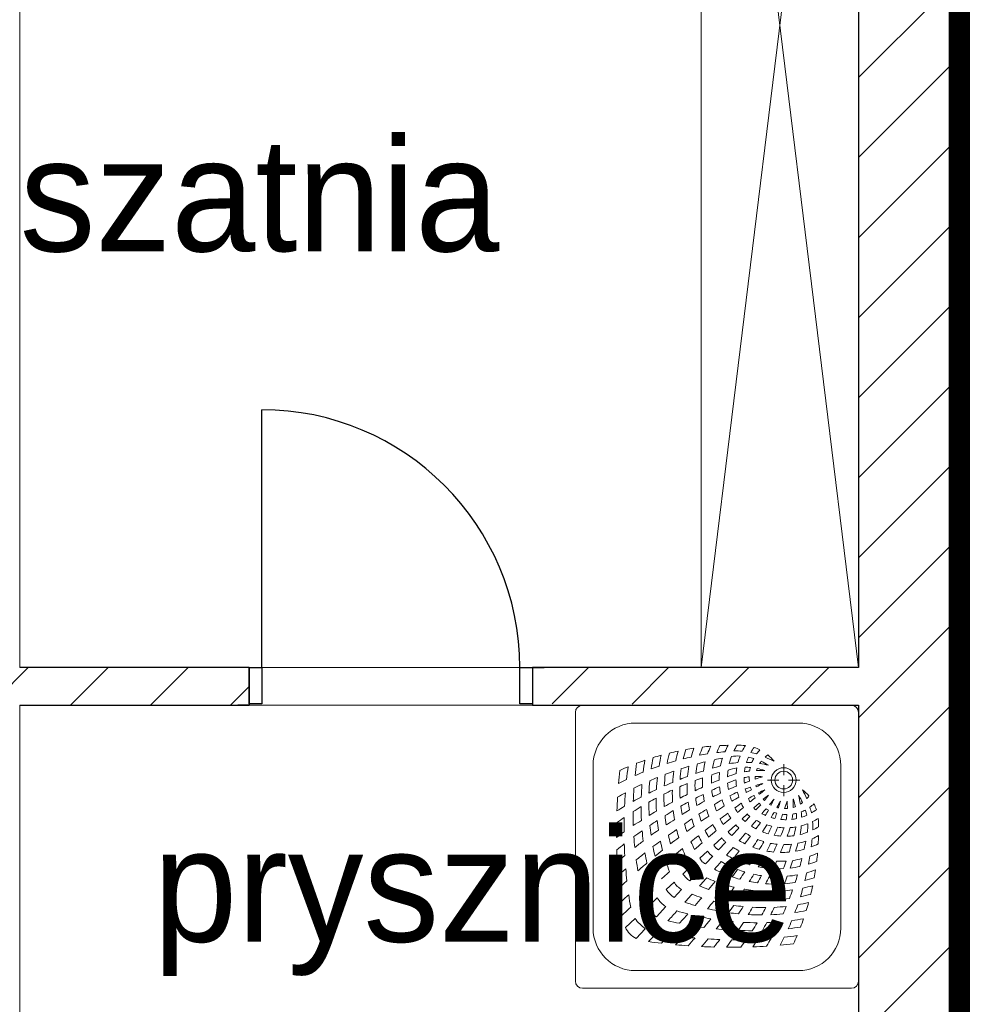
# Model space of a CAD drawing. Header units: millimetres. Extents: x -40063 to 512011, y 350190 to 687060.
# Tile 68 of 256: x 142235 to 145232, y 459776 to 462907. Entities that reach past the tile are written whole.
import ezdxf

# ---------------------------------------------------------------- set-up
doc = ezdxf.new("R2010")
doc.units = ezdxf.units.MM
doc.linetypes.add('DASHDOT', pattern=[1, 0.5, -0.25, 0, -0.25])
for name, color, linetype in [('Elementy Modelu - Strefy', 8, 'Continuous'), ('J_opis pomieszczeń', 8, 'Continuous'), ('Konstrukcja - Ściany zew', 8, 'Continuous'), ('Wnętrze - Umeblowanie', 8, 'Continuous'), ('X_ref', 8, 'Continuous')]:
    doc.layers.add(name, color=color, linetype=linetype)
doc.layers.add('J_zakres opracowania', color=226, linetype='DASHDOT', lineweight=30)
doc.styles.add('GENERATED_STYLE_2', font='txt')

# ---------------------------------------------------------------- blocks, each defined once
blk = doc.blocks.new('fdgdfg')
at = {"layer": 'Elementy Modelu - Strefy', "linetype": 'Continuous', "lineweight": 0}
for p, q in [((-201447.2, 456499.9), (-201447.2, 452409.9)), ((-198780.3, 452409.9), (-198780.3, 456499.9)), ((-201447.2, 452409.9), (-198780.3, 452409.9)), ((-201447.2, 452289.9), (-201447.2, 449689.9)), ((-198780.3, 452289.9), (-201447.2, 452289.9)), ((-198780.3, 449689.9), (-198780.3, 452289.9))]:
    blk.add_line(p, q, dxfattribs=at)
at = {"layer": 'Konstrukcja - Ściany zew', "linetype": 'Continuous'}
for p, q in [((-198480.3, 447199.9), (-198480.3, 457619.9)), ((-198780.3, 456499.9), (-198780.3, 452409.9)), ((-198780.3, 454286.3), (-198480.3, 454586.3)), ((-198780.3, 454031.7), (-198480.3, 454331.7)), ((-198780.3, 453777.2), (-198480.3, 454077.2)), ((-198780.3, 453522.6), (-198480.3, 453822.6)), ((-198780.3, 453268.1), (-198480.3, 453568.1)), ((-198780.3, 453013.5), (-198480.3, 453313.5)), ((-200677.2, 452409.9), (-200677.2, 453229.9)), ((-198780.3, 452759), (-198480.3, 453059)), ((-198780.3, 452504.4), (-198480.3, 452804.4)), ((-198780.3, 452249.8), (-198480.3, 452549.8)), ((-201540.4, 452289.9), (-201420.4, 452409.9)), ((-200717.2, 452409.9), (-201447.2, 452409.9)), ((-201285.8, 452289.9), (-201165.8, 452409.9)), ((-201031.2, 452289.9), (-200911.2, 452409.9)), ((-200717.2, 452409.9), (-200754.2, 452409.9)), ((-200717.2, 452409.9), (-200754.2, 452409.9)), ((-200717.2, 452409.9), (-200717.2, 452294.9)), ((-200717.2, 452409.9), (-200677.2, 452409.9)), ((-200717.2, 452294.9), (-200717.2, 452409.9)), ((-200717.2, 452409.9), (-200717.2, 452294.9)), ((-200677.2, 452409.9), (-200677.2, 452294.9)), ((-199857.2, 452294.9), (-199857.2, 452409.9)), ((-199857.2, 452409.9), (-199817.2, 452409.9)), ((-199817.2, 452409.9), (-199780.2, 452409.9)), ((-199817.2, 452409.9), (-199817.2, 452294.9)), ((-198780.3, 452409.9), (-199817.2, 452409.9)), ((-199817.2, 452409.9), (-199817.2, 452294.9)), ((-199817.2, 452409.9), (-199817.2, 452294.9)), ((-199817.2, 452409.9), (-199780.2, 452409.9)), ((-199753.8, 452294.6), (-199638.5, 452409.9)), ((-199500.4, 452293.3), (-199383.9, 452409.9)), ((-199247.1, 452292.1), (-199129.3, 452409.9)), ((-198993.7, 452290.9), (-198874.8, 452409.9)), ((-200776.7, 452289.9), (-200717.2, 452349.3)), ((-201447.2, 452289.9), (-200717.2, 452289.9)), ((-200717.2, 452289.9), (-200754.2, 452289.9)), ((-200717.2, 452289.9), (-200754.2, 452289.9)), ((-200717.2, 452294.9), (-200717.2, 452289.9)), ((-200677.2, 452294.9), (-200717.2, 452294.9)), ((-200717.2, 452294.9), (-200717.2, 452289.9)), ((-199817.2, 452294.9), (-199857.2, 452294.9)), ((-199817.2, 452294.9), (-199817.2, 452289.9)), ((-199817.2, 452294.9), (-199817.2, 452289.9)), ((-199817.2, 452289.9), (-199780.2, 452289.9)), ((-199817.2, 452289.9), (-198780.3, 452289.9)), ((-199817.2, 452289.9), (-199780.2, 452289.9)), ((-198780.3, 451995.3), (-198480.3, 452295.3)), ((-198780.3, 452289.9), (-198780.3, 449689.9)), ((-198780.3, 451740.7), (-198480.3, 452040.7)), ((-198780.3, 451486.2), (-198480.3, 451786.2)), ((-198780.3, 451231.6), (-198480.3, 451531.6))]:
    blk.add_line(p, q, dxfattribs=at)
at = {"layer": 'Konstrukcja - Ściany zew', "linetype": 'Continuous', "lineweight": 13}
for p, q in [((-199280.3, 452409.9), (-199280.3, 456499.9)), ((-199280.3, 456499.9), (-198780.3, 452409.9)), ((-199280.3, 452409.9), (-198780.3, 456499.9))]:
    blk.add_line(p, q, dxfattribs=at)
at = {"layer": 'Konstrukcja - Ściany zew', "linetype": 'Continuous'}
blk.add_arc((-200677.2, 452409.9), 820, 0, 90, dxfattribs=at)
at = {"layer": 'Wnętrze - Umeblowanie', "color": 252, "linetype": 'Continuous', "lineweight": 5}
for p, q in [((-199680.3, 451412.4), (-199680.3, 452267.4)), ((-199657.8, 452289.9), (-198802.8, 452289.9)), ((-198780.3, 451412.4), (-198780.3, 452267.4)), ((-199489.1, 452233.6), (-198971.6, 452233.6)), ((-199624.1, 451581.1), (-199624.1, 452098.6)), ((-199018.1, 452103.2), (-199018.1, 452067.6)), ((-198836.6, 451581.1), (-198836.6, 452098.6)), ((-199069.3, 452052.1), (-199033.7, 452052.1)), ((-199002.6, 452052.1), (-198966.9, 452052.1)), ((-199018.1, 452036.5), (-199018.1, 452000.9)), ((-199083.4, 451991.3), (-199066, 452004.2)), ((-199078.9, 451986.8), (-199066, 452004.2)), ((-199113, 451963.6), (-199096.6, 451979)), ((-199106.6, 451957.1), (-199091.2, 451973.6)), ((-199149.8, 451929.4), (-199133.6, 451944.4)), ((-199140.8, 451920.4), (-199125.7, 451936.6)), ((-199194.7, 451887.6), (-199170.7, 451909.9)), ((-199182.6, 451875.5), (-199160.3, 451899.5)), ((-199240.3, 451845), (-199215.3, 451868.3)), ((-199225.2, 451829.8), (-199201.9, 451854.8)), ((-199284.9, 451803.5), (-199260.3, 451826.4)), ((-199266.7, 451785.3), (-199243.7, 451809.9)), ((-199338.7, 451753.4), (-199313.5, 451776.8)), ((-199316.8, 451731.5), (-199293.4, 451756.6)), ((-199391.7, 451704), (-199366.5, 451727.5)), ((-199366.1, 451678.5), (-199342.7, 451703.7)), ((-199452.5, 451647.4), (-199420.2, 451677.5)), ((-199422.8, 451617.7), (-199392.7, 451650)), ((-199521.5, 451583.1), (-199490.7, 451611.8)), ((-199487.1, 451548.7), (-199458.4, 451579.5)), ((-199489.1, 451446.1), (-198971.6, 451446.1)), ((-199657.8, 451389.9), (-198802.8, 451389.9))]:
    blk.add_line(p, q, dxfattribs=at)
for radius in [39.4, 28.1]:
    blk.add_circle((-199018.1, 452052.1), radius, dxfattribs=at)
for centre, radius, start, end in [((-199657.8, 452267.4), 22.5, 90, 180), ((-198802.8, 452267.4), 22.5, 0, 90), ((-199489.1, 452098.6), 135, 90, 180), ((-198971.6, 452098.6), 135, 0, 90), ((-199175.6, 451298.4), 864.6, 101.9045, 103.7662), ((-198871.7, 452010.7), 500.5, 164.4999, 168.1851), ((-198938.9, 452023.4), 409.9, 162.1031, 166.4269), ((-199175.6, 451298.4), 864.6, 98.5164, 100.2169), ((-198971.3, 452031.2), 354.1, 159.7902, 164.5754), ((-198973, 452033.7), 327.2, 157.8357, 162.7222), ((-199175.6, 451298.4), 864.6, 94.945, 96.6712), ((-198995.8, 452041.7), 280.4, 155.0876, 160.4939), ((-198983, 452045.4), 265.1, 153.941, 159.1974), ((-199115.9, 451232.3), 914.5, 95.5728, 97.2133), ((-199175.6, 451298.4), 864.6, 91.2552, 93.0155), ((-199170.9, 451909.5), 235.5, 98.2673, 98.4898), ((-199001.4, 452053.5), 222, 150.4857, 156.3699), ((-198999.3, 452057.4), 197.6, 147.6937, 153.7171), ((-199170.9, 451909.5), 235.5, 84.9338, 91.3531), ((-199160.2, 451957.8), 205.3, 84.3656, 91.6872), ((-198973.6, 452058.1), 196.3, 148.0048, 154.0349), ((-198980.8, 452059.2), 163.2, 143.6325, 150.3646), ((-199155, 452026.3), 136.6, 63.4209, 71.7411), ((-199001.1, 452062.2), 126.6, 137.0835, 144.7083), ((-199175.6, 451298.4), 864.6, 109.1601, 111.0212), ((-198582.7, 451968.2), 888.9, 170.4871, 172.9333), ((-198700.6, 451980.7), 746.4, 168.9506, 171.7612), ((-199175.6, 451298.4), 864.6, 105.5566, 107.3296), ((-198788.1, 451989), 635.5, 167.056, 170.2461), ((-198848.6, 452000.7), 550.3, 165.5329, 169.0655), ((-199115.9, 451232.3), 914.5, 105.5811, 107.3615), ((-199115.9, 451232.3), 914.5, 102.4254, 104.0124), ((-199014.4, 451081), 1059.9, 103.8261, 105.2178), ((-199115.9, 451232.3), 914.5, 99.0727, 100.6838), ((-198999.2, 452041.8), 277.2, 165.702, 171.8878), ((-198988, 452045.6), 260.2, 164.0692, 170.1949), ((-199014.4, 451081), 1059.9, 100.7659, 102.1863), ((-199001.4, 452053.5), 222, 161.9479, 168.6423), ((-198999.3, 452057.4), 197.6, 159.2902, 166.1981), ((-199165.1, 452008.4), 120.4, 86.062, 99.0798), ((-199014.4, 451081), 1059.9, 99.163, 99.2101), ((-198973.6, 452058.1), 196.3, 158.9838, 165.3187), ((-198980.8, 452059.2), 163.2, 156.1921, 162.3958), ((-199166.2, 451945.7), 183, 73.2222, 78.6323), ((-199170.9, 451909.5), 235.5, 73.6276, 78.1799), ((-199001.1, 452062.2), 126.6, 152.3854, 158.8878), ((-199015.7, 452055.4), 93.2, 142.6304, 147.8613), ((-199166.2, 451945.7), 183, 57.0557, 65.3318), ((-199015.7, 452055.4), 93.2, 124.6184, 131.2703), ((-198667.9, 452966.3), 935.1, 244.0421, 245.9516), ((-199155, 452026.3), 136.6, 39.0538, 50.804), ((-197683.4, 451882), 1866.4, 173.8199, 175.1177), ((-199175.6, 451298.4), 864.6, 112.9528, 114.8539), ((-198021.5, 451897.7), 1504.2, 172.4787, 174.0416), ((-198393.2, 451947.7), 1103.9, 171.7816, 173.8239), ((-199115.9, 451232.3), 914.5, 109.0528, 110.7073), ((-199014.4, 451081), 1059.9, 109.4447, 111.0051), ((-198871.7, 452010.7), 500.5, 171.9865, 176.0814), ((-198938.9, 452023.4), 409.9, 170.8547, 175.6651), ((-199014.4, 451081), 1059.9, 106.7248, 108.0925), ((-198971.3, 452031.2), 354.1, 169.4371, 174.7816), ((-198973, 452033.7), 327.2, 167.6445, 173.1584), ((-198879.5, 450863.5), 1279.6, 107.9317, 109.0851), ((-198879.5, 450863.5), 1279.6, 105.3857, 106.5669), ((-198999.3, 452057.4), 197.6, 172.2145, 178.3975), ((-199083.2, 451665.3), 433.5, 101.1727, 104.9541), ((-199141.3, 451805.9), 302.7, 94.1975, 99.4754), ((-198973.6, 452058.1), 196.3, 170.4637, 175.7817), ((-198980.8, 452059.2), 163.2, 168.0965, 173.2885), ((-199091.6, 451779.1), 303.6, 96.592, 99.7282), ((-199139.4, 451924.2), 168.8, 84.8247, 90.3698), ((-199141.3, 451805.9), 302.7, 85.8215, 89.0569), ((-199001.1, 452062.2), 126.6, 166.2977, 171.622), ((-199015.7, 452055.4), 93.2, 158.8798, 163.1889), ((-199091.6, 451779.1), 303.6, 87.5675, 92.5262), ((-199147.1, 451867.8), 225.7, 72.3069, 78.6483), ((-199141.3, 451805.9), 302.7, 75.7178, 81.1284), ((-199018.2, 452052), 67.7, 153, 153.3305), ((-199115.9, 451232.3), 914.5, 116.0552, 117.8467), ((-199115.9, 451232.3), 914.5, 112.4302, 114.1927), ((-198700.6, 451980.7), 746.4, 174.6699, 177.705), ((-199014.4, 451081), 1059.9, 112.4747, 113.8946), ((-198788.1, 451989), 635.5, 173.5486, 177.0249), ((-198848.6, 452000.7), 550.3, 172.7175, 176.5999), ((-198879.5, 450863.5), 1279.6, 110.3257, 111.459), ((-198973, 452033.7), 327.2, 176.9932, 182.674), ((-198930.9, 451070.3), 1047.7, 109.2129, 110.6163), ((-198999.2, 452041.8), 277.2, 176.3073, 182.5294), ((-198988, 452045.6), 260.2, 174.8156, 180.8272), ((-198630.9, 450608.2), 1560.9, 112.3055, 113.2926), ((-198930.9, 451070.3), 1047.7, 106.1407, 107.5675), ((-199001.4, 452053.5), 222, 173.9956, 180.3071), ((-199069.7, 451745.5), 341.9, 106.9455, 111.8192), ((-198941.3, 451453.9), 641.3, 110.8759, 113.4288), ((-198973.6, 452058.1), 196.3, 181.4714, 187.3755), ((-199105.7, 451865.5), 198.2, 96.3774, 101.1212), ((-198980.8, 452059.2), 163.2, 179.7444, 185.8087), ((-198783.4, 451086.4), 1021.8, 109.6514, 110.6135), ((-199001.1, 452062.2), 126.6, 179.89, 186.1614), ((-199015.7, 452055.4), 93.2, 174.9225, 180.3158), ((-198783.4, 451086.4), 1021.8, 107.1695, 108.5766), ((-199105.7, 451865.5), 198.2, 84.0035, 90.8126), ((-198393.2, 451947.7), 1103.9, 175.9289, 178.09), ((-199014.4, 451081), 1059.9, 115.3851, 116.9202), ((-198582.7, 451968.2), 888.9, 175.4607, 178.0756), ((-198879.5, 450863.5), 1279.6, 115.1232, 116.2963), ((-198930.9, 451070.3), 1047.7, 114.9042, 116.5241), ((-198879.5, 450863.5), 1279.6, 112.5875, 113.8953), ((-198871.7, 452010.7), 500.5, 178.8691, 183.254), ((-198938.9, 452023.4), 409.9, 178.9241, 184.0071), ((-198930.9, 451070.3), 1047.7, 112.116, 113.505), ((-198971.3, 452031.2), 354.1, 178.4231, 183.997), ((-198630.9, 450608.2), 1560.9, 114.4094, 115.377), ((-198607.5, 450663.5), 1499.3, 114.2057, 115.243), ((-198988, 452045.6), 260.2, 185.7466, 190.4308), ((-199001.4, 452053.5), 222, 185.8313, 191.1444), ((-198999.3, 452057.4), 197.6, 184.3804, 190.2664), ((-198783.4, 451086.4), 1021.8, 112.126, 113.6742), ((-198952.5, 451529.5), 528.8, 108.8716, 110.7776), ((-198980.8, 452059.2), 163.2, 192.5047, 196.7611), ((-198058.2, 450154.6), 2148.1, 119.6526, 120.1462), ((-199001.1, 452062.2), 126.6, 194.8011, 198.8045), ((-198952.5, 451529.5), 528.8, 104.5128, 106.9547), ((-199015.7, 452055.4), 93.2, 192.4548, 195.7089), ((-198058.2, 450154.6), 2148.1, 118.5547, 119.1761), ((-198888.5, 451603.2), 459.2, 114.438, 117.1542), ((-193383.2, 445096.6), 8965.9, 129.43616, 129.57711), ((-199043.9, 451915.2), 136.6, 39.196, 50.9462), ((-198103.9, 452402.3), 935.1, 204.0484, 205.9579), ((-197683.4, 451882), 1866.4, 176.4427, 177.7819), ((-199014.4, 451081), 1059.9, 118.5744, 120.1169), ((-198021.5, 451897.7), 1504.2, 175.6486, 177.2877), ((-198879.5, 450863.5), 1279.6, 117.5376, 118.8267), ((-198930.9, 451070.3), 1047.7, 118.0536, 119.5121), ((-198788.1, 451989), 635.5, 179.4694, 183.2131), ((-198848.6, 452000.7), 550.3, 179.2729, 183.442), ((-198630.9, 450608.2), 1560.9, 116.3855, 117.3405), ((-198607.5, 450663.5), 1499.3, 116.3954, 117.4174), ((-198973, 452033.7), 327.2, 186.9155, 190.9992), ((-198783.4, 451086.4), 1021.8, 118.4623, 119.9952), ((-198999.2, 452041.8), 277.2, 187.3268, 191.8912), ((-198783.4, 451086.4), 1021.8, 115.244, 116.7853), ((-198952.5, 451529.5), 528.8, 119.6178, 122.7079), ((-199001.4, 452053.5), 222, 196.8274, 202.1523), ((-198952.5, 451529.5), 528.8, 113.6707, 116.5727), ((-198999.3, 452057.4), 197.6, 196.1403, 201.5744), ((-198058.2, 450154.6), 2148.1, 120.8741, 121.5744), ((-198973.6, 452058.1), 196.3, 193.0403, 197.731), ((-198888.5, 451603.2), 459.2, 119.3188, 121.7595), ((-198980.8, 452059.2), 163.2, 203.6956, 207.934), ((-193383.2, 445096.6), 8965.9, 129.68965, 129.82174), ((-199001.1, 452062.2), 126.6, 207.5784, 211.5243), ((-199015.7, 452055.4), 93.2, 207.8934, 211.113), ((-199015.7, 452055.4), 93.2, 223.4687, 225.4047), ((-199014.8, 452054.5), 93.2, 224.5953, 226.5313), ((-205973.6, 457687), 8965.9, 320.42289, 320.56384), ((-199467, 452181.7), 459.2, 332.8458, 335.562), ((-200915.6, 453012), 2148.1, 330.8239, 331.4453), ((-199540.6, 452117.6), 528.8, 343.0453, 345.4872), ((-199983.8, 452286.8), 1021.8, 341.4234, 342.8305), ((-199204.7, 451964.4), 198.2, 359.1874, 5.9965), ((-199018.2, 452052), 67.7, 296.6695, 297), ((-199291.1, 451978.6), 303.6, 357.4738, 2.4325), ((-199202.4, 451923.1), 225.7, 11.3517, 17.6931), ((-199124.5, 451904), 183, 24.6682, 32.9443), ((-199264.2, 451928.9), 302.7, 8.8716, 14.2822), ((-199014.8, 452054.5), 93.2, 318.7297, 325.3816), ((-198879.5, 450863.5), 1279.6, 120.2451, 121.5191), ((-198930.9, 451070.3), 1047.7, 121.0716, 122.7127), ((-198582.7, 451968.2), 888.9, 180.0359, 182.849), ((-198700.6, 451980.7), 746.4, 179.8991, 183.1703), ((-198630.9, 450608.2), 1560.9, 120.479, 121.4725), ((-198630.9, 450608.2), 1560.9, 118.3183, 119.427), ((-198607.5, 450663.5), 1499.3, 120.5277, 121.701), ((-198871.7, 452010.7), 500.5, 186.3989, 189.6815), ((-198607.5, 450663.5), 1499.3, 118.4603, 119.473), ((-198938.9, 452023.4), 409.9, 187.6617, 191.345), ((-198783.4, 451086.4), 1021.8, 121.5257, 123.0594), ((-198971.3, 452031.2), 354.1, 188.0533, 192.0312), ((-198638.4, 450945.5), 1190.7, 121.6738, 123.039), ((-198999.2, 452041.8), 277.2, 197.4065, 202.0387), ((-198988, 452045.6), 260.2, 195.873, 200.616), ((-198058.2, 450154.6), 2148.1, 122.3277, 123.1056), ((-198888.5, 451603.2), 459.2, 125.1743, 128.3067), ((-198999.3, 452057.4), 197.6, 208.3461, 213.1161), ((-193383.2, 445096.6), 8965.9, 129.99989, 130.15365), ((-198973.6, 452058.1), 196.3, 203.9046, 208.3479), ((-198980.8, 452059.2), 163.2, 215.8661, 217.4927), ((-199010.9, 452089.4), 163.2, 232.5073, 234.1339), ((-199001.1, 452062.2), 126.6, 221.099, 222.8153), ((-199008, 452069.1), 126.6, 227.1847, 228.901), ((-205973.6, 457687), 8965.9, 320.17826, 320.31035), ((-199467, 452181.7), 459.2, 328.2405, 330.6812), ((-199008, 452069.1), 126.6, 238.4757, 242.4216), ((-199014.8, 452054.5), 93.2, 238.887, 242.1066), ((-199014.8, 452054.5), 93.2, 254.2911, 257.5452), ((-199014.8, 452054.5), 93.2, 269.6842, 275.0775), ((-199014.8, 452054.5), 93.2, 286.8111, 291.1202), ((-199014.8, 452054.5), 93.2, 302.1387, 307.3696), ((-199008, 452069.1), 126.6, 291.1122, 297.6146), ((-199124.5, 451904), 183, 11.3677, 16.7778), ((-199008, 452069.1), 126.6, 305.2917, 312.9165), ((-199160.7, 451899.3), 235.5, 11.8201, 16.3724), ((-199010.9, 452089.4), 163.2, 299.6354, 306.3675), ((-199043.9, 451915.2), 136.6, 18.2589, 26.5791), ((-198930.9, 451070.3), 1047.7, 124.5668, 126.1928), ((-198021.5, 451897.7), 1504.2, 178.6534, 180.4009), ((-198393.2, 451947.7), 1103.9, 179.7859, 182.1023), ((-198630.9, 450608.2), 1560.9, 122.5402, 123.6727), ((-198607.5, 450663.5), 1499.3, 122.8265, 123.8881), ((-198788.1, 451989), 635.5, 185.9324, 188.6814), ((-198848.6, 452000.7), 550.3, 186.4367, 189.5059), ((-198649.5, 450772.3), 1358, 121.7444, 123.1046), ((-198638.4, 450945.5), 1190.7, 124.3502, 125.7138), ((-198971.3, 452031.2), 354.1, 196.8435, 200.751), ((-198973, 452033.7), 327.2, 195.9778, 200.1069), ((-198058.2, 450154.6), 2148.1, 123.8911, 124.673), ((-196687, 448578.7), 4199.8, 126.6846, 127.0993), ((-198988, 452045.6), 260.2, 206.77, 211.2526), ((-193383.2, 445096.6), 8965.9, 130.33581, 130.5365), ((-199001.4, 452053.5), 222, 208.7581, 213.4855), ((-198999.3, 452057.4), 197.6, 220.3725, 222.2207), ((-199012.8, 452070.9), 197.6, 227.7793, 229.6275), ((-198973.6, 452058.1), 196.3, 215.3872, 217.0355), ((-199012.1, 452096.6), 196.3, 232.9645, 234.6128), ((-205973.6, 457687), 8965.9, 319.84635, 320.00011), ((-199012.1, 452096.6), 196.3, 241.6521, 246.0954), ((-199010.9, 452089.4), 163.2, 242.066, 246.3044), ((-200915.6, 453012), 2148.1, 329.8538, 330.3474), ((-199010.9, 452089.4), 163.2, 253.2389, 257.4953), ((-199008, 452069.1), 126.6, 251.1955, 255.1989), ((-199540.6, 452117.6), 528.8, 339.2224, 341.1284), ((-199983.8, 452286.8), 1021.8, 339.3865, 340.3486), ((-199010.9, 452089.4), 163.2, 264.1913, 270.2556), ((-199008, 452069.1), 126.6, 263.8386, 270.11), ((-199204.7, 451964.4), 198.2, 348.8788, 353.6226), ((-199291.1, 451978.6), 303.6, 350.2718, 353.408), ((-199010.9, 452089.4), 163.2, 276.7115, 281.9035), ((-199008, 452069.1), 126.6, 278.378, 283.7023), ((-199146, 451930.8), 168.8, 359.6302, 5.1753), ((-199264.2, 451928.9), 302.7, 0.9431, 4.1785), ((-199010.9, 452089.4), 163.2, 287.6042, 293.8079), ((-199012.1, 452096.6), 196.3, 295.9651, 301.9952), ((-199112.4, 451910), 205.3, 358.3128, 5.6344), ((-197683.4, 451882), 1866.4, 178.9625, 180.3711), ((-198607.5, 450663.5), 1499.3, 125.0381, 126.2732), ((-198582.7, 451968.2), 888.9, 184.9824, 187.0993), ((-198700.6, 451980.7), 746.4, 185.5886, 188.0087), ((-198649.5, 450772.3), 1358, 124.3788, 125.5811), ((-198365.3, 450438.7), 1762.5, 124.3008, 125.3332), ((-198871.7, 452010.7), 500.5, 193.4016, 196.3818), ((-198938.9, 452023.4), 409.9, 195.7242, 199.1802), ((-198058.2, 450154.6), 2148.1, 125.3959, 126.1709), ((-196687, 448578.7), 4199.8, 127.4962, 127.918), ((-198973, 452033.7), 327.2, 205.6884, 209.8756), ((-193383.2, 445096.6), 8965.9, 130.7207, 130.92724), ((-198999.2, 452041.8), 277.2, 208.1957, 212.7383), ((-199001.4, 452053.5), 222, 220.2953, 222.2018), ((-199016.7, 452068.8), 222, 227.7982, 229.7047), ((-199012.8, 452070.9), 197.6, 236.8839, 241.6539), ((-199467, 452181.7), 459.2, 321.6933, 324.8257), ((-200915.6, 453012), 2148.1, 328.4256, 329.1259), ((-199012.1, 452096.6), 196.3, 252.269, 256.9597), ((-199540.6, 452117.6), 528.8, 333.4273, 336.3293), ((-199983.8, 452286.8), 1021.8, 336.3258, 337.874), ((-199012.1, 452096.6), 196.3, 262.6245, 268.5286), ((-199616.3, 452128.9), 641.3, 336.5712, 339.1241), ((-199324.7, 452000.5), 341.9, 338.1808, 343.0545), ((-199012.1, 452096.6), 196.3, 274.2183, 279.5363), ((-199404.8, 451987), 433.5, 345.0459, 348.8273), ((-199264.2, 451928.9), 302.7, 350.5246, 355.8025), ((-199012.1, 452096.6), 196.3, 284.6813, 291.0162), ((-199061.8, 451905.1), 120.4, 350.9202, 3.938), ((-199160.7, 451899.3), 235.5, 358.6469, 5.0662), ((-199012.8, 452070.9), 197.6, 296.2829, 302.3063), ((-198630.9, 450608.2), 1560.9, 124.9768, 126.0651), ((-198393.2, 451947.7), 1103.9, 183.9219, 185.7175), ((-198848.6, 452000.7), 550.3, 193.0421, 195.9266), ((-198058.2, 450154.6), 2148.1, 127.0279, 127.8959), ((-196687, 448578.7), 4199.8, 128.2881, 128.7048), ((-198971.3, 452031.2), 354.1, 206.1376, 210.229), ((-198999.2, 452041.8), 277.2, 218.7401, 220.7182), ((-199028.4, 452071), 277.2, 229.2818, 231.2599), ((-198988, 452045.6), 260.2, 217.4055, 219.2965), ((-199024.6, 452082.2), 260.2, 230.7035, 232.5945), ((-205973.6, 457687), 8965.9, 319.4635, 319.66419), ((-199024.6, 452082.2), 260.2, 238.7474, 243.23), ((-202491.5, 454383.2), 4199.8, 322.9008, 323.3154), ((-199016.7, 452068.8), 222, 236.5145, 241.2419), ((-200915.6, 453012), 2148.1, 326.8944, 327.6723), ((-199016.7, 452068.8), 222, 247.8477, 253.1726), ((-199012.8, 452070.9), 197.6, 248.4256, 253.8597), ((-199012.8, 452070.9), 197.6, 259.7336, 265.6196), ((-199012.8, 452070.9), 197.6, 271.6025, 277.7855), ((-199012.8, 452070.9), 197.6, 283.8019, 290.7098), ((-199989.2, 452055.7), 1059.9, 350.7899, 350.837), ((-199837.9, 451954.2), 914.5, 352.7867, 354.4272), ((-199160.7, 451899.3), 235.5, 351.5102, 351.7327), ((-199016.7, 452068.8), 222, 293.6301, 299.5143), ((-199771.8, 451894.6), 864.6, 356.9845, 358.7448), ((-198607.5, 450663.5), 1499.3, 127.7297, 128.908), ((-197683.4, 451882), 1866.4, 181.5933, 182.7977), ((-198021.5, 451897.7), 1504.2, 181.8453, 183.2695), ((-198649.5, 450772.3), 1358, 126.8933, 128.3212), ((-198365.3, 450438.7), 1762.5, 126.3527, 127.3137), ((-198700.6, 451980.7), 746.4, 190.8315, 193.2228), ((-198058.2, 450154.6), 2148.1, 128.7668, 129.5894), ((-198788.1, 451989), 635.5, 191.8787, 194.5372), ((-196687, 448578.7), 4199.8, 129.1772, 129.6324), ((-198871.7, 452010.7), 500.5, 200.6281, 203.9665), ((-198938.9, 452023.4), 409.9, 204.0771, 207.8554), ((-193383.2, 445096.6), 8965.9, 131.10129, 131.30523), ((-198973, 452033.7), 327.2, 215.219, 217.1214), ((-199036.4, 452097.2), 327.2, 232.8786, 234.781), ((-205973.6, 457687), 8965.9, 319.07276, 319.2793), ((-199028.4, 452071), 277.2, 237.2617, 241.8043), ((-199024.6, 452082.2), 260.2, 249.384, 254.127), ((-199540.6, 452117.6), 528.8, 327.2921, 330.3822), ((-199983.8, 452286.8), 1021.8, 333.2147, 334.756), ((-199016.7, 452068.8), 222, 258.8556, 264.1687), ((-200406.7, 452462.7), 1499.3, 334.757, 335.7943), ((-200462, 452439.2), 1560.9, 336.7074, 337.6945), ((-199016.7, 452068.8), 222, 269.6929, 276.0044), ((-199999.9, 452139.3), 1047.7, 342.4325, 343.8593), ((-200206.7, 452190.7), 1279.6, 343.4331, 344.6143), ((-199024.6, 452082.2), 260.2, 279.8051, 285.9308), ((-199016.7, 452068.8), 222, 281.3577, 288.0521), ((-199989.2, 452055.7), 1059.9, 347.8137, 349.2341), ((-199024.8, 452087.2), 265.1, 290.8026, 296.059), ((-198649.5, 450772.3), 1358, 130.0453, 131.4012), ((-198365.3, 450438.7), 1762.5, 128.3665, 129.523), ((-198393.2, 451947.7), 1103.9, 187.7802, 189.6067), ((-198582.7, 451968.2), 888.9, 189.559, 191.6861), ((-198848.6, 452000.7), 550.3, 199.9273, 203.1235), ((-193383.2, 445096.6), 8965.9, 131.54135, 131.76011), ((-198938.9, 452023.4), 409.9, 212.4326, 214.2719), ((-198971.3, 452031.2), 354.1, 215.3155, 217.2306), ((-199039, 452098.9), 354.1, 232.7694, 234.6845), ((-199036.4, 452097.2), 327.2, 240.1244, 244.3116), ((-202491.5, 454383.2), 4199.8, 322.082, 322.5038), ((-200915.6, 453012), 2148.1, 325.327, 326.1089), ((-199028.4, 452071), 277.2, 247.9613, 252.5935), ((-200124.7, 452431.8), 1190.7, 326.961, 328.3262), ((-199983.8, 452286.8), 1021.8, 330.0048, 331.5377), ((-199028.4, 452071), 277.2, 258.1088, 262.6732), ((-199024.6, 452082.2), 260.2, 259.5692, 264.2534), ((-199024.6, 452082.2), 260.2, 269.1728, 275.1844), ((-200206.7, 452190.7), 1279.6, 340.9149, 342.0683), ((-199028.4, 452071), 277.2, 278.1122, 284.298), ((-199989.2, 452055.7), 1059.9, 344.7822, 346.1739), ((-199837.9, 451954.2), 914.5, 349.3162, 350.9273), ((-199028.5, 452074.4), 280.4, 289.5061, 294.9124), ((-199771.8, 451894.6), 864.6, 353.3288, 355.055), ((-198365.3, 450438.7), 1762.5, 130.9439, 132.0179), ((-198021.5, 451897.7), 1504.2, 184.8687, 186.3292), ((-198058.2, 450154.6), 2148.1, 130.4947, 131.4994), ((-196687, 448578.7), 4199.8, 130.0988, 130.5395), ((-198788.1, 451989), 635.5, 198.1277, 201.0486), ((-199238.6, 451826.7), 90, 213.6661, 222.8255), ((-199243.5, 451831.5), 90, 227.1745, 236.3339), ((-199046.8, 452131.3), 409.9, 235.7281, 237.5674), ((-205973.6, 457687), 8965.9, 318.69477, 318.89871), ((-199046.8, 452131.3), 409.9, 242.1446, 245.9229), ((-199039, 452098.9), 354.1, 239.771, 243.8624), ((-202491.5, 454383.2), 4199.8, 321.2952, 321.7119), ((-200915.6, 453012), 2148.1, 323.8291, 324.6041), ((-199039, 452098.9), 354.1, 249.249, 253.1565), ((-199036.4, 452097.2), 327.2, 249.8931, 254.0222), ((-199036.4, 452097.2), 327.2, 259.0008, 263.0845), ((-200406.7, 452462.7), 1499.3, 332.5826, 333.6046), ((-200462, 452439.2), 1560.9, 334.623, 335.5906), ((-199036.4, 452097.2), 327.2, 267.326, 273.0068), ((-199028.4, 452071), 277.2, 267.4706, 273.6927), ((-199999.9, 452139.3), 1047.7, 339.3837, 340.7871), ((-199036.4, 452097.2), 327.2, 276.8416, 282.3555), ((-199039, 452098.9), 354.1, 285.4246, 290.2098), ((-199036.4, 452097.2), 327.2, 287.2778, 292.1643), ((-199771.8, 451894.6), 864.6, 349.7831, 351.4836), ((-197683.4, 451882), 1866.4, 184.1137, 185.3442), ((-196687, 448578.7), 4199.8, 131.025, 131.5674), ((-198582.7, 451968.2), 888.9, 194.4018, 196.7), ((-193383.2, 445096.6), 8965.9, 131.98875, 132.20562), ((-199265.5, 451805.9), 90, 215.6468, 225.5471), ((-199264.3, 451804.7), 90, 224.4529, 234.3532), ((-205973.6, 457687), 8965.9, 318.23989, 318.45865), ((-199059.5, 452198.5), 500.5, 246.0335, 249.3719), ((-199046.8, 452131.3), 409.9, 250.8198, 254.2758), ((-200124.7, 452431.8), 1190.7, 324.2862, 325.6498), ((-199983.8, 452286.8), 1021.8, 326.9406, 328.4743), ((-199039, 452098.9), 354.1, 257.9688, 261.9467), ((-200406.7, 452462.7), 1499.3, 330.527, 331.5397), ((-200462, 452439.2), 1560.9, 332.6595, 333.6145), ((-199039, 452098.9), 354.1, 266.003, 271.5769), ((-199999.9, 452139.3), 1047.7, 336.495, 337.884), ((-200206.7, 452190.7), 1279.6, 338.541, 339.6743), ((-199039, 452098.9), 354.1, 275.2184, 280.5629), ((-199989.2, 452055.7), 1059.9, 341.9075, 343.2752), ((-199837.9, 451954.2), 914.5, 345.9876, 347.5746), ((-199046.8, 452131.3), 409.9, 283.5731, 287.8969), ((-198058.2, 450154.6), 2148.1, 132.7562, 133.678), ((-198393.2, 451947.7), 1103.9, 191.8556, 193.8074), ((-193383.2, 445096.6), 8965.9, 132.44503, 132.71476), ((-199316.3, 451753.2), 90, 213.1469, 224.6807), ((-199289.6, 451774.3), 90, 211.3122, 222.1558), ((-199295.9, 451780.6), 90, 227.8442, 238.6878), ((-199069.4, 452221.6), 550.3, 246.8765, 250.0727), ((-202491.5, 454383.2), 4199.8, 320.3676, 320.8228), ((-200915.6, 453012), 2148.1, 322.1041, 322.9721), ((-199059.5, 452198.5), 500.5, 253.6182, 256.5984), ((-200631.4, 452704.9), 1762.5, 324.6668, 325.6992), ((-200297.9, 452420.6), 1358, 326.8954, 328.2556), ((-199059.5, 452198.5), 500.5, 260.3185, 263.6011), ((-199046.8, 452131.3), 409.9, 258.655, 262.3383), ((-199046.8, 452131.3), 409.9, 265.9929, 271.0759), ((-199059.5, 452198.5), 500.5, 273.9186, 278.0135), ((-199046.8, 452131.3), 409.9, 274.3349, 279.1453), ((-199989.2, 452055.7), 1059.9, 338.9949, 340.5553), ((-199837.9, 451954.2), 914.5, 342.6385, 344.4189), ((-199059.5, 452198.5), 500.5, 281.8149, 285.5), ((-199771.8, 451894.6), 864.6, 346.2338, 348.0955), ((-196687, 448578.7), 4199.8, 132.253, 132.7354), ((-198021.5, 451897.7), 1504.2, 188.0389, 189.5966), ((-199343.7, 451724.9), 90, 211.7967, 224.2789), ((-199372.3, 451697.9), 11.2, 224.6807, 225.3193), ((-199316.9, 451753.9), 90, 225.3193, 236.8531), ((-205973.6, 457687), 8965.9, 317.79438, 318.01125), ((-199081.2, 452282), 635.5, 248.9514, 251.8723), ((-202491.5, 454383.2), 4199.8, 319.4605, 319.9012), ((-199069.4, 452221.6), 550.3, 254.0734, 256.9579), ((-199069.4, 452221.6), 550.3, 260.4941, 263.5633), ((-200406.7, 452462.7), 1499.3, 328.299, 329.4723), ((-200462, 452439.2), 1560.9, 330.573, 331.6817), ((-199069.4, 452221.6), 550.3, 266.558, 270.7271), ((-199059.5, 452198.5), 500.5, 266.746, 271.1309), ((-199999.9, 452139.3), 1047.7, 333.4759, 335.0958), ((-200206.7, 452190.7), 1279.6, 336.1047, 337.4125), ((-199069.4, 452221.6), 550.3, 273.4001, 277.2825), ((-199069.4, 452221.6), 550.3, 280.9345, 284.4671), ((-197683.4, 451882), 1866.4, 186.7256, 188.0018), ((-193383.2, 445096.6), 8965.9, 133.05993, 133.2958), ((-199374.3, 451691.9), 90, 209.6831, 223.2253), ((-199345.3, 451726.5), 90, 225.7211, 238.2033), ((-199089.4, 452369.6), 746.4, 251.0222, 253.6299), ((-200915.6, 453012), 2148.1, 320.4106, 321.2332), ((-199089.4, 452369.6), 746.4, 256.7772, 259.1685), ((-199081.2, 452282), 635.5, 255.4628, 258.1213), ((-200631.4, 452704.9), 1762.5, 322.6863, 323.6473), ((-200297.9, 452420.6), 1358, 324.4189, 325.6212), ((-199081.2, 452282), 635.5, 261.3186, 264.0676), ((-200406.7, 452462.7), 1499.3, 326.1119, 327.1735), ((-200462, 452439.2), 1560.9, 328.5275, 329.521), ((-199081.2, 452282), 635.5, 266.7869, 270.5306), ((-199999.9, 452139.3), 1047.7, 330.4879, 331.9464), ((-200206.7, 452190.7), 1279.6, 333.7037, 334.8768), ((-199081.2, 452282), 635.5, 272.9751, 276.4514), ((-199989.2, 452055.7), 1059.9, 336.1054, 337.5253), ((-199837.9, 451954.2), 914.5, 339.2927, 340.9472), ((-199081.2, 452282), 635.5, 279.7539, 282.944), ((-199771.8, 451894.6), 864.6, 342.6704, 344.4434), ((-199416, 451662), 90, 213.8799, 228.4865), ((-199378.3, 451695.9), 90, 226.7747, 240.3169), ((-205973.6, 457687), 8965.9, 317.28524, 317.55497), ((-199102, 452487.5), 888.9, 253.3, 255.5982), ((-202491.5, 454383.2), 4199.8, 318.4326, 318.975), ((-200915.6, 453012), 2148.1, 318.5006, 319.5053), ((-199102, 452487.5), 888.9, 258.3139, 260.441), ((-200631.4, 452704.9), 1762.5, 320.477, 321.6335), ((-199089.4, 452369.6), 746.4, 261.9913, 264.4114), ((-199089.4, 452369.6), 746.4, 266.8297, 270.1009), ((-199089.4, 452369.6), 746.4, 272.295, 275.3301), ((-199102, 452487.5), 888.9, 277.0667, 279.5129), ((-199089.4, 452369.6), 746.4, 278.2388, 281.0494), ((-199771.8, 451894.6), 864.6, 338.9788, 340.8399), ((-199489.1, 451581.1), 135, 180, 270), ((-199440.9, 451623.3), 90, 206.5187, 222.3183), ((-199408.2, 451654.2), 90, 221.5135, 236.1201), ((-199122.5, 452677), 1103.9, 256.1926, 258.1444), ((-199122.5, 452677), 1103.9, 260.3933, 262.2198), ((-200297.9, 452420.6), 1358, 321.6788, 323.1067), ((-199122.5, 452677), 1103.9, 264.2825, 266.0781), ((-199102, 452487.5), 888.9, 262.9007, 265.0176), ((-200406.7, 452462.7), 1499.3, 323.7268, 324.9619), ((-200462, 452439.2), 1560.9, 326.3273, 327.4598), ((-199102, 452487.5), 888.9, 267.151, 269.9641), ((-199999.9, 452139.3), 1047.7, 327.2873, 328.9284), ((-200206.7, 452190.7), 1279.6, 331.1733, 332.4624), ((-199102, 452487.5), 888.9, 271.9244, 274.5393), ((-199989.2, 452055.7), 1059.9, 333.0798, 334.6149), ((-199837.9, 451954.2), 914.5, 335.8073, 337.5698), ((-199122.5, 452677), 1103.9, 276.1761, 278.2184), ((-198971.6, 451581.1), 135, 270, 0), ((-199446.9, 451629.3), 90, 227.6817, 243.4813), ((-205973.6, 457687), 8965.9, 316.7042, 316.94007), ((-199172.5, 453048.7), 1504.2, 260.4034, 261.9611), ((-202491.5, 454383.2), 4199.8, 317.2646, 317.747), ((-200915.6, 453012), 2148.1, 316.322, 317.2438), ((-199172.5, 453048.7), 1504.2, 263.6708, 265.1313), ((-200631.4, 452704.9), 1762.5, 317.9821, 319.0561), ((-200297.9, 452420.6), 1358, 318.5988, 319.9547), ((-199172.5, 453048.7), 1504.2, 266.7305, 268.1547), ((-199122.5, 452677), 1103.9, 267.8977, 270.2141), ((-199172.5, 453048.7), 1504.2, 272.7123, 274.3514), ((-199122.5, 452677), 1103.9, 271.91, 274.0711), ((-199989.2, 452055.7), 1059.9, 329.8831, 331.4256), ((-199837.9, 451954.2), 914.5, 332.1533, 333.9448), ((-199172.5, 453048.7), 1504.2, 275.9584, 277.5213), ((-199771.8, 451894.6), 864.6, 335.1461, 337.0472), ((-199188.2, 453386.8), 1866.4, 261.9982, 263.2744), ((-199188.2, 453386.8), 1866.4, 264.6558, 265.8863), ((-199188.2, 453386.8), 1866.4, 267.2023, 268.4067), ((-200406.7, 452462.7), 1499.3, 321.092, 322.2703), ((-200462, 452439.2), 1560.9, 323.9349, 325.0232), ((-199188.2, 453386.8), 1866.4, 269.6289, 271.0375), ((-199172.5, 453048.7), 1504.2, 269.5991, 271.3466), ((-199999.9, 452139.3), 1047.7, 323.8072, 325.4332), ((-200206.7, 452190.7), 1279.6, 328.4809, 329.7549), ((-199188.2, 453386.8), 1866.4, 272.2181, 273.5573), ((-199188.2, 453386.8), 1866.4, 274.8823, 276.1801), ((-199657.8, 451412.4), 22.5, 180, 270), ((-198802.8, 451412.4), 22.5, 270, 0)]:
    blk.add_arc(centre, radius, start, end, dxfattribs=at)
at = {"layer": 'J_opis pomieszczeń', "linetype": 'Continuous', "style": 'GENERATED_STYLE_2'}
for s, p in [('szatnia', (-201447.2, 453733.8)), ('prysznice', (-201023.1, 451538.1))]:
    blk.add_text(s, height=359.99, dxfattribs=at).set_placement(p)

msp = doc.modelspace()

# ---------------------------------------------------------------- linework, layer by layer
at = {"layer": 'J_zakres opracowania', "ltscale": 1000, "const_width": 100}
msp.add_lwpolyline([(145238.97833, 455200), (179698.13773, 455200), (179698.13773, 465499.99363), (168198.34775, 465499.99363), (168198.34775, 475277.34862), (179787.48799, 475277.34862), (179787.48799, 507377.27761), (172267.92013, 507377.27761), (172267.92013, 513264.6274), (178887.83809, 513264.6274), (178887.83809, 519214.61675), (169238.45678, 519214.61675), (169238.45678, 523014.48912), (139342.26689, 523014.48912), (139342.26689, 512420.85011), (168578.26628, 512420.85011), (168578.26628, 488928.49204), (155218.96566, 488928.49204), (155218.96566, 468968.52781), (145238.97833, 468968.52781), (145238.97833, 455200)], dxfattribs=at)

# ---------------------------------------------------------------- block references
at = {"layer": 'X_ref'}
msp.add_blockref('fdgdfg', (343682.59615, 8436.71479), dxfattribs=at)

doc.saveas('drawing.dxf')
